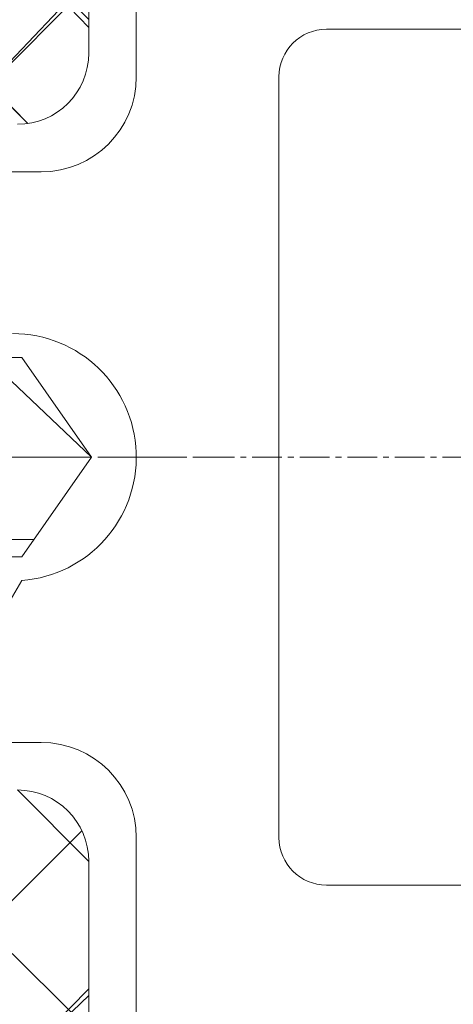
# Model space of a CAD drawing. Header units: inches. Extents: x -647532 to 3008597, y -136987 to 2557681.
# Tile 143 of 153: x 50104 to 50113, y 52551 to 52572. Entities that reach past the tile are written whole.
import ezdxf

# ---------------------------------------------------------------- set-up
doc = ezdxf.new("R2010")
doc.units = ezdxf.units.IN
doc.header["$MEASUREMENT"] = 0
doc.linetypes.add('BIAL-IT1I-KGD-001-IN-DWG-141 LEVEL 2 - OVERALL FIRE EXIT PLAN$0$CENTER', pattern=[2, 1.25, -0.25, 0.25, -0.25])
doc.layers.add('ARCH', color=8, linetype='Continuous')
doc.layers.add('YD-EXTERNAL 1', color=8, linetype='Continuous', lineweight=5)

# ---------------------------------------------------------------- blocks, each defined once
blk = doc.blocks.new('BIAL-IT1I-KGD-001-IN-DWG-141 LEVEL 2 - OVERALL FIRE EXIT PLAN$0$TYPE 2')
at = {"lineweight": -3, "ltscale": 1000}
h = blk.add_hatch(dxfattribs=at)
h.set_pattern_fill('ANSI37', color=256, scale=20, angle=-90.00000000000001, style=0)
h.set_pattern_definition([(315, (-27377983.44784665, 26829446.45019761), (1.767766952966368, 1.767766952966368), []), (44.99999999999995, (-27377983.44784665, 26829446.45019761), (-1.767766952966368, 1.767766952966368), [])])
edge = h.paths.add_edge_path()
edge.add_line((63.5001831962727, 124.5619116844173), (64.50018314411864, 124.5619116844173))
edge.add_ellipse((64.50018314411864, 125.0619116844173), major_axis=(0.3535533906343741, -0.3535533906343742), ratio=0.9999999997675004, start_angle=314.9999999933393, end_angle=494.9999999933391)
edge.add_line((64.50018314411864, 125.5619116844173), (67.00018314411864, 125.5619116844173))
edge.add_ellipse((67.00018314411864, 125.0619116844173), major_axis=(0.3535533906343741, -0.3535533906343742), ratio=0.9999999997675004, start_angle=134.9999999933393, end_angle=314.9999999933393)
edge.add_line((67.00018314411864, 124.5619116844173), (67.50018313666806, 124.5619116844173))
edge.add_ellipse((69.00018313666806, 124.5619116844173), major_axis=(1.060660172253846, 1.060660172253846), ratio=0.9999999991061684, start_angle=134.9999999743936, end_angle=225.0000000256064)
edge.add_line((69.00018313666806, 123.0619116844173), (71.00018313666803, 123.0619116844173))
edge.add_ellipse((71.00018313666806, 124.5619116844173), major_axis=(1.060660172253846, -1.060660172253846), ratio=0.999999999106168, start_angle=314.9999999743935, end_angle=405.0000000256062)
edge.add_line((72.50018313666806, 124.5619116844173), (73.00018314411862, 124.5619116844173))
edge.add_ellipse((73.00018314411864, 125.0619116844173), major_axis=(0.3535533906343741, -0.3535533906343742), ratio=0.9999999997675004, start_angle=314.9999999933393, end_angle=494.9999999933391)
edge.add_line((73.00018314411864, 125.5619116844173), (75.50018313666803, 125.5619116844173))
edge.add_ellipse((75.50018313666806, 125.0619116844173), major_axis=(0.3535533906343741, -0.3535533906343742), ratio=0.9999999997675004, start_angle=134.9999999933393, end_angle=314.9999999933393)
edge.add_line((75.50018313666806, 124.5619116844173), (76.50018313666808, 124.5619116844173))
edge.add_line((76.50018313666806, 124.5619116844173), (76.50018312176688, 120.5619116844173))
edge.add_line((76.5001831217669, 120.5619116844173), (74.98688907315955, 120.5619116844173))
edge.add_ellipse((74.98688907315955, 120.0619116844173), major_axis=(0.3535533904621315, -0.3535533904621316), ratio=1, start_angle=135, end_angle=255.0000000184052)
edge.add_line((74.55387637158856, 119.8119116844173), (75.85291448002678, 117.5619116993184))
edge.add_line((75.85291448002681, 117.5619116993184), (74.1431920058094, 117.5619116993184))
edge.add_line((74.1431920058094, 117.5619116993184), (73.02505196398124, 119.545249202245))
edge.add_ellipse((72.14896168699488, 119.0631021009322), major_axis=(0.7071067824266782, -0.7071067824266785), ratio=0.9999999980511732, start_angle=73.82572674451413, end_angle=209.2398824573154)
edge.add_line((71.18655439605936, 119.334712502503), (70.66745572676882, 117.5619116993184))
edge.add_line((70.66745572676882, 117.5619116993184), (69.3259736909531, 117.5619116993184))
edge.add_line((69.3259736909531, 117.5619116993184), (68.98239804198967, 118.6940810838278))
edge.add_ellipse((68.50018309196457, 118.5619117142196), major_axis=(0.3535533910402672, 0.3535533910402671), ratio=0.9999999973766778, start_angle=-29.67233578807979, end_angle=119.6723666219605)
edge.add_line((68.01796807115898, 118.6940808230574), (67.67439251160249, 117.5619116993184))
edge.add_line((67.67439251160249, 117.5619116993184), (66.32597370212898, 117.5619116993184))
edge.add_line((66.32597370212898, 117.5619116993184), (65.9823981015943, 118.6940809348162))
edge.add_ellipse((65.50018311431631, 118.561911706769), major_axis=(0.3535533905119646, 0.3535533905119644), ratio=0.999999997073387, start_angle=-29.67235256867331, end_angle=119.6723608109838)
edge.add_line((65.01796810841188, 118.6940808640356), (64.67439251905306, 117.5619116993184))
edge.add_line((64.67439251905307, 117.5619116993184), (63.5001831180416, 117.5619116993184))
edge.add_line((63.5001831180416, 117.5619116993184), (63.50018319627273, 124.5619116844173))
edge = h.paths.add_edge_path()
edge.add_line((63.5001831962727, 136.5619116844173), (65.0001831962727, 136.5619116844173))
edge.add_line((65.0001831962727, 136.5619116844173), (66.0001831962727, 135.5619116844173))
edge.add_line((66.0001831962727, 135.5619116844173), (68.5001831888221, 135.5619116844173))
edge.add_line((68.50018318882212, 135.5619116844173), (69.50018318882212, 134.5619116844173))
edge.add_line((69.50018318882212, 134.5619116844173), (69.50018318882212, 133.577283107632))
edge.add_ellipse((70.50018317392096, 131.5617186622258), major_axis=(1.590990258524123, -1.590990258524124), ratio=0.9999999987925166, start_angle=161.3877995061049, end_angle=405.0000000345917)
edge.add_line((72.75018317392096, 131.5617186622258), (72.75018317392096, 132.5617186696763))
edge.add_line((72.75018317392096, 132.5617186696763), (76.50018317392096, 132.5617186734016))
edge.add_line((76.50018317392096, 132.5617186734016), (76.50018317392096, 131.5617186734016))
edge.add_line((76.50018317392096, 131.5617186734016), (91.50018322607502, 131.5617186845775))
edge.add_ellipse((91.50018322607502, 130.0617186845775), major_axis=(1.060660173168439, -1.06066017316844), ratio=0.9999999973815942, start_angle=44.9999997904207, end_angle=134.9999999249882, ccw=False)
edge.add_line((93.00018322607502, 130.0617186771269), (93.0001832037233, 124.0617186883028))
edge.add_ellipse((94.00018320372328, 124.0617186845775), major_axis=(0.7071067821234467, 0.7071067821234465), ratio=0.9999999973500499, start_angle=134.9999999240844, end_angle=225.000000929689)
edge.add_line((94.00018321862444, 123.0617186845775), (94.00018323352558, 114.5617186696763))
edge.add_ellipse((94.0001832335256, 114.0617186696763), major_axis=(0.3535533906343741, -0.3535533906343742), ratio=0.9999999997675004, start_angle=134.9999999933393, end_angle=314.9999999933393)
edge.add_line((94.0001832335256, 113.5617186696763), (97.0001831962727, 113.5617186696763))
edge.add_ellipse((97.0001831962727, 115.5617186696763), major_axis=(1.414213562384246, -1.414213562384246), ratio=0.999999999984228, start_angle=314.9999999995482, end_angle=404.9999997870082)
edge.add_line((99.0001831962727, 115.5617186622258), (99.00018320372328, 117.5617187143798))
edge.add_line((99.00018320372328, 117.5617187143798), (97.00018320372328, 117.5617187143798))
edge.add_ellipse((97.00018320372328, 118.0617187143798), major_axis=(0.3535533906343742, 0.3535533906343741), ratio=0.9999999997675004, start_angle=45.000000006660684, end_angle=225.0000000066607, ccw=False)
edge.add_line((97.00018320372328, 118.5617187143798), (99.00018320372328, 118.5617187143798))
edge.add_line((99.00018320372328, 118.5617187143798), (99.00018320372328, 120.5617187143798))
edge.add_line((99.00018320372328, 120.5617187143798), (97.00018320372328, 120.5617187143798))
edge.add_ellipse((97.00018320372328, 121.0617187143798), major_axis=(0.3535533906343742, 0.3535533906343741), ratio=0.9999999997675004, start_angle=45.000000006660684, end_angle=225.0000000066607, ccw=False)
edge.add_line((97.00018320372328, 121.5617187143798), (99.00018320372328, 121.5617187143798))
edge.add_line((99.00018320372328, 121.5617187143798), (99.00018320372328, 122.5617187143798))
edge.add_ellipse((100.0001832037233, 122.5617187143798), major_axis=(0.7071067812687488, -0.7071067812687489), ratio=0.9999999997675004, start_angle=45.000000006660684, end_angle=225.0000000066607, ccw=False)
edge.add_line((101.0001832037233, 122.5617187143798), (101.0001832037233, 121.5617187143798))
edge.add_line((101.0001832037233, 121.5617187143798), (103.0001832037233, 121.5617187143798))
edge.add_ellipse((103.0001832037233, 121.0617187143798), major_axis=(0.3535533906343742, 0.3535533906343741), ratio=0.9999999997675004, start_angle=-134.9999999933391, end_angle=45.000000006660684, ccw=False)
edge.add_line((103.0001832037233, 120.5617187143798), (101.0001832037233, 120.5617187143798))
edge.add_line((101.0001832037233, 120.5617187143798), (101.0001832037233, 118.5617187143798))
edge.add_line((101.0001832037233, 118.5617187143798), (103.0001832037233, 118.5617187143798))
edge.add_ellipse((103.0001832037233, 118.0617187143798), major_axis=(0.3535533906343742, 0.3535533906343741), ratio=0.9999999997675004, start_angle=-134.9999999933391, end_angle=45.000000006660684, ccw=False)
edge.add_line((103.0001832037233, 117.5617187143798), (101.0001832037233, 117.5617187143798))
edge.add_line((101.0001832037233, 117.5617187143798), (101.0001832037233, 115.5617186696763))
edge.add_ellipse((103.0001832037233, 115.5617186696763), major_axis=(1.414213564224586, -1.414213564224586), ratio=0.9999999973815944, start_angle=225.0000000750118, end_angle=314.9999999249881)
edge.add_line((103.0001832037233, 113.5617186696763), (106.0001832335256, 113.5617186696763))
edge.add_ellipse((106.0001838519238, 114.0617186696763), major_axis=(0.3535533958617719, -0.353553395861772), ratio=0.999999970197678, start_angle=314.9999282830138, end_angle=495.0000734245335)
edge.add_line((106.0001832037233, 114.5617186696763), (106.0001831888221, 123.0617186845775))
edge.add_ellipse((106.0001832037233, 124.0617186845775), major_axis=(0.7071067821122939, 0.7071067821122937), ratio=0.9999999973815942, start_angle=224.9999992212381, end_angle=314.9999994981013)
edge.add_line((107.0001832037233, 124.0617186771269), (107.0001832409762, 130.0617186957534))
edge.add_ellipse((108.5001832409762, 130.0617186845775), major_axis=(1.060660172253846, -1.060660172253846), ratio=0.9999999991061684, start_angle=134.9999999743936, end_angle=224.9999995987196, ccw=False)
edge.add_line((108.5001832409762, 131.5617186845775), (123.5001832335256, 131.5617186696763))
edge.add_line((123.5001832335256, 131.5617186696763), (123.5001832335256, 132.5617186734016))
edge.add_line((123.5001832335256, 132.5617186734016), (127.2501832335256, 132.5617186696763))
edge.add_line((127.2501832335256, 132.5617186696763), (127.2501832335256, 131.5617186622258))
edge.add_ellipse((129.5001832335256, 131.5617186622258), major_axis=(1.590990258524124, 1.590990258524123), ratio=0.9999999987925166, start_angle=134.9999999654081, end_angle=378.612200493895)
edge.add_line((130.5001832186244, 133.577283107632), (130.5001832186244, 134.5619116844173))
edge.add_line((130.5001832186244, 134.5619116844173), (131.5001832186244, 135.5619116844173))
edge.add_line((131.5001832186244, 135.5619116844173), (134.0001832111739, 135.5619116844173))
edge.add_line((134.0001832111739, 135.5619116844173), (135.0001832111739, 136.5619116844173))
edge.add_line((135.0001832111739, 136.5619116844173), (136.5001832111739, 136.5619116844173))
edge.add_line((136.5001832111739, 136.5619116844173), (136.5001832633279, 125.5619116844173))
edge.add_line((136.5001832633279, 125.5619116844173), (135.5001832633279, 125.5619116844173))
edge.add_line((135.5001832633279, 125.5619116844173), (132.5001832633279, 125.5619116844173))
edge.add_ellipse((131.0001832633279, 125.5619116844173), major_axis=(1.060660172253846, 1.060660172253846), ratio=0.9999999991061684, start_angle=-45.00000002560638, end_angle=45.00000002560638)
edge.add_line((131.0001832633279, 127.0619116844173), (129.0001832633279, 127.0619116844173))
edge.add_ellipse((129.0001832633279, 125.5619116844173), major_axis=(1.060660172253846, -1.060660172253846), ratio=0.999999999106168, start_angle=134.9999999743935, end_angle=225.0000000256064)
edge.add_line((127.5001832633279, 125.5619116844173), (123.5001832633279, 125.5619116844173))
edge.add_line((123.5001832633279, 125.5619116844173), (123.5001832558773, 127.5618151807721))
edge.add_ellipse((121.5002797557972, 127.5618151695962), major_axis=(1.41414532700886, -1.414145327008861), ratio=0.999999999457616, start_angle=45.00000033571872, end_angle=134.999999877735)
edge.add_line((121.5002797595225, 129.5617186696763), (109.7072899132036, 129.5617186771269))
edge.add_line((109.7072899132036, 129.5617186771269), (109.3541500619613, 129.9148585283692))
edge.add_ellipse((108.9996314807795, 129.562272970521), major_axis=(0.002760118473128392, 0.4999925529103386), ratio=0.999999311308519, start_angle=-44.84036206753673, end_angle=134.7895539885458)
edge.add_line((108.6428428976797, 129.2119846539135), (108.6428266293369, 129.2119683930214))
edge.add_line((108.6428266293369, 129.2119683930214), (109.0001831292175, 128.8546118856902))
edge.add_line((109.0001831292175, 128.8546118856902), (109.0001832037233, 112.0919117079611))
edge.add_line((109.0001832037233, 112.0919117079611), (107.5001832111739, 110.5919117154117))
edge.add_line((107.5001832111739, 110.5919117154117), (103.0001832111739, 110.5919117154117))
edge.add_line((103.0001832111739, 110.5919117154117), (102.0001831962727, 111.5919117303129))
edge.add_line((102.0001831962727, 111.5919117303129), (98.00018322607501, 111.5919117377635))
edge.add_line((98.00018322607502, 111.5919117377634), (97.00018319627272, 110.5919117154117))
edge.add_line((97.0001831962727, 110.5919117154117), (92.5001831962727, 110.5919117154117))
edge.add_line((92.5001831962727, 110.5919117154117), (91.0001831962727, 112.0919117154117))
edge.add_line((91.0001831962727, 112.0919117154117), (91.0001832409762, 128.8546117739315))
edge.add_line((91.00018324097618, 128.8546117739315), (91.35753985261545, 129.2119683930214))
edge.add_line((91.35753985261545, 129.2119683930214), (91.3575235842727, 129.2119846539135))
edge.add_ellipse((91.00073500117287, 129.562272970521), major_axis=(0.002760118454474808, -0.4999925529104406), ratio=0.9999993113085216, start_angle=45.21044601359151, end_angle=224.8403620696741)
edge.add_line((90.6462164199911, 129.9148585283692), (90.29307656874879, 129.5617186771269))
edge.add_line((90.2930765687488, 129.5617186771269), (78.50008672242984, 129.5617186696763))
edge.add_ellipse((78.50008672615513, 127.5618151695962), major_axis=(1.414145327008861, 1.41414532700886), ratio=0.999999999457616, start_angle=45.00000012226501, end_angle=134.999999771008)
edge.add_line((76.50018322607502, 127.5618151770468), (76.50018321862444, 125.5619116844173))
edge.add_line((76.50018321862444, 125.5619116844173), (75.50018313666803, 125.5619116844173))
edge.add_line((75.50018313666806, 125.5619116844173), (72.50018314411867, 125.5619116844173))
edge.add_ellipse((71.00018314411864, 125.5619116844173), major_axis=(1.060660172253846, 1.060660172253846), ratio=0.9999999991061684, start_angle=-45.00000002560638, end_angle=45.00000002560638)
edge.add_line((71.00018314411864, 127.0619116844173), (69.00018314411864, 127.0619116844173))
edge.add_ellipse((69.00018314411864, 125.5619116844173), major_axis=(1.060660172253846, -1.060660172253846), ratio=0.999999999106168, start_angle=134.9999999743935, end_angle=225.0000000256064)
edge.add_line((67.50018314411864, 125.5619116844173), (67.00018314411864, 125.5619116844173))
edge.add_line((67.00018314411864, 125.5619116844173), (64.50018320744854, 125.5619116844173))
edge.add_line((64.50018320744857, 125.5619116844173), (63.50018314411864, 125.5619116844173))
edge.add_line((63.50018314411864, 125.5619116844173), (63.50018319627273, 136.5619116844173))
edge = h.paths.add_edge_path()
edge.add_line((123.5001832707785, 124.5619116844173), (124.5001832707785, 124.5619116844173))
edge.add_ellipse((124.5001832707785, 125.0619116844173), major_axis=(0.3535533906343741, -0.3535533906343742), ratio=0.9999999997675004, start_angle=314.9999999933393, end_angle=494.9999999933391)
edge.add_line((124.5001832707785, 125.5619116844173), (127.0001832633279, 125.5619116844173))
edge.add_ellipse((127.0001832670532, 125.061911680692), major_axis=(0.3535533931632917, -0.3535533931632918), ratio=0.9999999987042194, start_angle=135.0000003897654, end_angle=224.9906755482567)
edge.add_ellipse((127.0001832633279, 125.0619116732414), major_axis=(0.3535533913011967, 0.3535533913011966), ratio=0.9999999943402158, start_angle=134.9906744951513, end_angle=225.0000001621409)
edge.add_line((127.0001832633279, 124.5619116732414), (127.5001832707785, 124.5619116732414))
edge.add_ellipse((129.0001832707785, 124.5619116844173), major_axis=(1.060660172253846, 1.060660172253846), ratio=0.9999999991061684, start_angle=135.0000004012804, end_angle=225.0000000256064)
edge.add_line((129.0001832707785, 123.0619116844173), (131.0001832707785, 123.0619116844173))
edge.add_ellipse((131.0001832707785, 124.5619116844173), major_axis=(1.060660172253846, -1.060660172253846), ratio=0.999999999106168, start_angle=314.9999999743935, end_angle=405.0000000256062)
edge.add_line((132.5001832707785, 124.5619116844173), (133.0001832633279, 124.5619116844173))
edge.add_ellipse((133.0001832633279, 125.0619116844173), major_axis=(0.3535533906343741, -0.3535533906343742), ratio=0.9999999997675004, start_angle=314.9999999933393, end_angle=494.9999999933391)
edge.add_line((133.0001832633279, 125.5619116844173), (135.5001832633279, 125.5619116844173))
edge.add_ellipse((135.5001832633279, 125.0619116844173), major_axis=(0.3535533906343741, -0.3535533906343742), ratio=0.9999999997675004, start_angle=134.9999999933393, end_angle=314.9999999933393)
edge.add_line((135.5001832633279, 124.5619116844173), (136.5001832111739, 124.5619116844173))
edge.add_line((136.5001832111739, 124.5619116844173), (136.500183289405, 117.5619116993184))
edge.add_line((136.500183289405, 117.5619116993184), (135.3259738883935, 117.5619116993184))
edge.add_line((135.3259738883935, 117.5619116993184), (134.9823982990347, 118.6940808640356))
edge.add_ellipse((134.5001832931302, 118.561911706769), major_axis=(0.3535533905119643, -0.3535533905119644), ratio=0.999999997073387, start_angle=60.32763918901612, end_angle=209.6723525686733)
edge.add_line((134.0179683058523, 118.6940809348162), (133.6743927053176, 117.5619116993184))
edge.add_line((133.6743927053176, 117.5619116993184), (132.3259738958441, 117.5619116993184))
edge.add_line((132.3259738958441, 117.5619116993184), (131.9823983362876, 118.6940808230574))
edge.add_ellipse((131.500183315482, 118.5619117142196), major_axis=(0.3535533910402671, -0.3535533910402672), ratio=0.9999999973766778, start_angle=60.32763337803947, end_angle=209.6723357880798)
edge.add_line((131.0179683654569, 118.6940810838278), (130.6743927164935, 117.5619116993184))
edge.add_line((130.6743927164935, 117.5619116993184), (129.3329106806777, 117.5619116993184))
edge.add_line((129.3329106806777, 117.5619116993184), (128.8138120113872, 119.334712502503))
edge.add_ellipse((127.8514047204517, 119.0631021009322), major_axis=(0.7071067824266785, 0.7071067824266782), ratio=0.9999999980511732, start_angle=-29.23988245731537, end_angle=106.1742732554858)
edge.add_line((126.9753144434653, 119.545249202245), (125.8571744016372, 117.5619116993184))
edge.add_line((125.8571744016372, 117.5619116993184), (124.1474519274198, 117.5619116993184))
edge.add_line((124.1474519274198, 117.5619116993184), (125.446490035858, 119.8119116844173))
edge.add_ellipse((125.013477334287, 120.0619116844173), major_axis=(0.3535533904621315, -0.3535533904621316), ratio=1, start_angle=14.99999998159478, end_angle=135)
edge.add_line((125.013477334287, 120.5619116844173), (123.5001832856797, 120.5619116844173))
edge.add_line((123.5001832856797, 120.5619116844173), (123.5001832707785, 124.5619116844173))
h = blk.add_hatch(dxfattribs=at)
h.set_pattern_fill('ANSI37', color=256, scale=20, angle=-90.00000000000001, style=0)
h.set_pattern_definition([(315, (-27377983.44784666, 26829446.45019761), (1.767766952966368, 1.767766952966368), []), (44.99999999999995, (-27377983.44784666, 26829446.45019761), (-1.767766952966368, 1.767766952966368), [])])
edge = h.paths.add_edge_path()
edge.add_line((63.50018319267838, 124.5619116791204), (64.50018314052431, 124.5619116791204))
edge.add_ellipse((64.50018314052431, 125.0619116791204), major_axis=(0.3535533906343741, -0.3535533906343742), ratio=0.9999999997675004, start_angle=314.9999999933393, end_angle=494.9999999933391)
edge.add_line((64.50018314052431, 125.5619116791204), (67.00018314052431, 125.5619116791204))
edge.add_ellipse((67.00018314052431, 125.0619116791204), major_axis=(0.3535533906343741, -0.3535533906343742), ratio=0.9999999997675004, start_angle=134.9999999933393, end_angle=314.9999999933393)
edge.add_line((67.00018314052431, 124.5619116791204), (67.50018313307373, 124.5619116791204))
edge.add_ellipse((69.00018313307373, 124.5619116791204), major_axis=(1.060660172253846, 1.060660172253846), ratio=0.9999999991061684, start_angle=134.9999999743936, end_angle=225.0000000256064)
edge.add_line((69.00018313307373, 123.0619116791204), (71.0001831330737, 123.0619116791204))
edge.add_ellipse((71.00018313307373, 124.5619116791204), major_axis=(1.060660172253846, -1.060660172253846), ratio=0.999999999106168, start_angle=314.9999999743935, end_angle=405.0000000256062)
edge.add_line((72.50018313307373, 124.5619116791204), (73.0001831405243, 124.5619116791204))
edge.add_ellipse((73.00018314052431, 125.0619116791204), major_axis=(0.3535533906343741, -0.3535533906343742), ratio=0.9999999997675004, start_angle=314.9999999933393, end_angle=494.9999999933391)
edge.add_line((73.00018314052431, 125.5619116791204), (75.5001831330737, 125.5619116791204))
edge.add_ellipse((75.50018313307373, 125.0619116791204), major_axis=(0.3535533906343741, -0.3535533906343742), ratio=0.9999999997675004, start_angle=134.9999999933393, end_angle=314.9999999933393)
edge.add_line((75.50018313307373, 124.5619116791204), (76.50018313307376, 124.5619116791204))
edge.add_line((76.50018313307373, 124.5619116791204), (76.50018311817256, 120.5619116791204))
edge.add_line((76.50018311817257, 120.5619116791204), (74.98688906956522, 120.5619116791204))
edge.add_ellipse((74.98688906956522, 120.0619116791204), major_axis=(0.3535533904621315, -0.3535533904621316), ratio=1, start_angle=135, end_angle=255.0000000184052)
edge.add_line((74.55387636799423, 119.8119116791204), (75.85291447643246, 117.5619116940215))
edge.add_line((75.85291447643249, 117.5619116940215), (74.14319200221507, 117.5619116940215))
edge.add_line((74.14319200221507, 117.5619116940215), (73.02505196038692, 119.5452491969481))
edge.add_ellipse((72.14896168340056, 119.0631020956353), major_axis=(0.7071067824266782, -0.7071067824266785), ratio=0.9999999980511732, start_angle=73.82572674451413, end_angle=209.2398824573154)
edge.add_line((71.18655439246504, 119.3347124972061), (70.6674557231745, 117.5619116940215))
edge.add_line((70.6674557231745, 117.5619116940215), (69.32597368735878, 117.5619116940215))
edge.add_line((69.32597368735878, 117.5619116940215), (68.98239803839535, 118.6940810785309))
edge.add_ellipse((68.50018308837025, 118.5619117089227), major_axis=(0.3535533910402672, 0.3535533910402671), ratio=0.9999999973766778, start_angle=-29.67233578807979, end_angle=119.6723666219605)
edge.add_line((68.01796806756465, 118.6940808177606), (67.67439250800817, 117.5619116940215))
edge.add_line((67.67439250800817, 117.5619116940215), (66.32597369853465, 117.5619116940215))
edge.add_line((66.32597369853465, 117.5619116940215), (65.98239809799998, 118.6940809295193))
edge.add_ellipse((65.50018311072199, 118.5619117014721), major_axis=(0.3535533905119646, 0.3535533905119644), ratio=0.999999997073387, start_angle=-29.67235256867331, end_angle=119.6723608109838)
edge.add_line((65.01796810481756, 118.6940808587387), (64.67439251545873, 117.5619116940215))
edge.add_line((64.67439251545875, 117.5619116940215), (63.50018311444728, 117.5619116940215))
edge.add_line((63.50018311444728, 117.5619116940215), (63.50018319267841, 124.5619116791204))
edge = h.paths.add_edge_path()
edge.add_line((63.50018319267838, 136.5619116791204), (65.00018319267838, 136.5619116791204))
edge.add_line((65.00018319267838, 136.5619116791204), (66.00018319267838, 135.5619116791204))
edge.add_line((66.00018319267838, 135.5619116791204), (68.50018318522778, 135.5619116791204))
edge.add_line((68.5001831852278, 135.5619116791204), (69.5001831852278, 134.5619116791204))
edge.add_line((69.5001831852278, 134.5619116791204), (69.5001831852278, 133.5772831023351))
edge.add_ellipse((70.50018317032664, 131.5617186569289), major_axis=(1.590990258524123, -1.590990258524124), ratio=0.9999999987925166, start_angle=161.3877995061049, end_angle=405.0000000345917)
edge.add_line((72.75018317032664, 131.5617186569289), (72.75018317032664, 132.5617186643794))
edge.add_line((72.75018317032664, 132.5617186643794), (76.50018317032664, 132.5617186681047))
edge.add_line((76.50018317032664, 132.5617186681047), (76.50018317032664, 131.5617186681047))
edge.add_line((76.50018317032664, 131.5617186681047), (91.5001832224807, 131.5617186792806))
edge.add_ellipse((91.5001832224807, 130.0617186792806), major_axis=(1.060660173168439, -1.06066017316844), ratio=0.9999999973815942, start_angle=44.9999997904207, end_angle=134.9999999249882, ccw=False)
edge.add_line((93.0001832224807, 130.06171867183), (93.00018320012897, 124.0617186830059))
edge.add_ellipse((94.00018320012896, 124.0617186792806), major_axis=(0.7071067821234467, 0.7071067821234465), ratio=0.9999999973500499, start_angle=134.9999999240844, end_angle=225.000000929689)
edge.add_line((94.00018321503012, 123.0617186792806), (94.00018322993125, 114.5617186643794))
edge.add_ellipse((94.00018322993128, 114.0617186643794), major_axis=(0.3535533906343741, -0.3535533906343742), ratio=0.9999999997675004, start_angle=134.9999999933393, end_angle=314.9999999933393)
edge.add_line((94.00018322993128, 113.5617186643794), (97.00018319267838, 113.5617186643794))
edge.add_ellipse((97.00018319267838, 115.5617186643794), major_axis=(1.414213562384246, -1.414213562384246), ratio=0.999999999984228, start_angle=314.9999999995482, end_angle=404.9999997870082)
edge.add_line((99.00018319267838, 115.5617186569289), (99.00018320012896, 117.5617187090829))
edge.add_line((99.00018320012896, 117.5617187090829), (97.00018320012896, 117.5617187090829))
edge.add_ellipse((97.00018320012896, 118.0617187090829), major_axis=(0.3535533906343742, 0.3535533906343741), ratio=0.9999999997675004, start_angle=45.000000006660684, end_angle=225.0000000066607, ccw=False)
edge.add_line((97.00018320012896, 118.5617187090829), (99.00018320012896, 118.5617187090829))
edge.add_line((99.00018320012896, 118.5617187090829), (99.00018320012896, 120.5617187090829))
edge.add_line((99.00018320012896, 120.5617187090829), (97.00018320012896, 120.5617187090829))
edge.add_ellipse((97.00018320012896, 121.0617187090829), major_axis=(0.3535533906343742, 0.3535533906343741), ratio=0.9999999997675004, start_angle=45.000000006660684, end_angle=225.0000000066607, ccw=False)
edge.add_line((97.00018320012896, 121.5617187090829), (99.00018320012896, 121.5617187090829))
edge.add_line((99.00018320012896, 121.5617187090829), (99.00018320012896, 122.5617187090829))
edge.add_ellipse((100.000183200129, 122.5617187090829), major_axis=(0.7071067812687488, -0.7071067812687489), ratio=0.9999999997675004, start_angle=45.000000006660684, end_angle=225.0000000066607, ccw=False)
edge.add_line((101.000183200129, 122.5617187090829), (101.000183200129, 121.5617187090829))
edge.add_line((101.000183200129, 121.5617187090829), (103.000183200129, 121.5617187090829))
edge.add_ellipse((103.000183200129, 121.0617187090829), major_axis=(0.3535533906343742, 0.3535533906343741), ratio=0.9999999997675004, start_angle=-134.9999999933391, end_angle=45.000000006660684, ccw=False)
edge.add_line((103.000183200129, 120.5617187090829), (101.000183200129, 120.5617187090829))
edge.add_line((101.000183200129, 120.5617187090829), (101.000183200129, 118.5617187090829))
edge.add_line((101.000183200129, 118.5617187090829), (103.000183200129, 118.5617187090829))
edge.add_ellipse((103.000183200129, 118.0617187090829), major_axis=(0.3535533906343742, 0.3535533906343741), ratio=0.9999999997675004, start_angle=-134.9999999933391, end_angle=45.000000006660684, ccw=False)
edge.add_line((103.000183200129, 117.5617187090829), (101.000183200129, 117.5617187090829))
edge.add_line((101.000183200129, 117.5617187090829), (101.000183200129, 115.5617186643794))
edge.add_ellipse((103.000183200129, 115.5617186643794), major_axis=(1.414213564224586, -1.414213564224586), ratio=0.9999999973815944, start_angle=225.0000000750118, end_angle=314.9999999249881)
edge.add_line((103.000183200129, 113.5617186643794), (106.0001832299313, 113.5617186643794))
edge.add_ellipse((106.0001838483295, 114.0617186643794), major_axis=(0.3535533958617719, -0.353553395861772), ratio=0.999999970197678, start_angle=314.9999282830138, end_angle=495.0000734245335)
edge.add_line((106.000183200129, 114.5617186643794), (106.0001831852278, 123.0617186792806))
edge.add_ellipse((106.000183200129, 124.0617186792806), major_axis=(0.7071067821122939, 0.7071067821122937), ratio=0.9999999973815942, start_angle=224.9999992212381, end_angle=314.9999994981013)
edge.add_line((107.000183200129, 124.06171867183), (107.0001832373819, 130.0617186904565))
edge.add_ellipse((108.5001832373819, 130.0617186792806), major_axis=(1.060660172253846, -1.060660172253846), ratio=0.9999999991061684, start_angle=134.9999999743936, end_angle=224.9999995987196, ccw=False)
edge.add_line((108.5001832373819, 131.5617186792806), (123.5001832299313, 131.5617186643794))
edge.add_line((123.5001832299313, 131.5617186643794), (123.5001832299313, 132.5617186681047))
edge.add_line((123.5001832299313, 132.5617186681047), (127.2501832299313, 132.5617186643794))
edge.add_line((127.2501832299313, 132.5617186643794), (127.2501832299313, 131.5617186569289))
edge.add_ellipse((129.5001832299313, 131.5617186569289), major_axis=(1.590990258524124, 1.590990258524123), ratio=0.9999999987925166, start_angle=134.9999999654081, end_angle=378.612200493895)
edge.add_line((130.5001832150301, 133.5772831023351), (130.5001832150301, 134.5619116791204))
edge.add_line((130.5001832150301, 134.5619116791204), (131.5001832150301, 135.5619116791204))
edge.add_line((131.5001832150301, 135.5619116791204), (134.0001832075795, 135.5619116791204))
edge.add_line((134.0001832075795, 135.5619116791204), (135.0001832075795, 136.5619116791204))
edge.add_line((135.0001832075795, 136.5619116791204), (136.5001832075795, 136.5619116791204))
edge.add_line((136.5001832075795, 136.5619116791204), (136.5001832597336, 125.5619116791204))
edge.add_line((136.5001832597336, 125.5619116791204), (135.5001832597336, 125.5619116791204))
edge.add_line((135.5001832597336, 125.5619116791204), (132.5001832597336, 125.5619116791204))
edge.add_ellipse((131.0001832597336, 125.5619116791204), major_axis=(1.060660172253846, 1.060660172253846), ratio=0.9999999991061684, start_angle=-45.00000002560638, end_angle=45.00000002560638)
edge.add_line((131.0001832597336, 127.0619116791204), (129.0001832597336, 127.0619116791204))
edge.add_ellipse((129.0001832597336, 125.5619116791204), major_axis=(1.060660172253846, -1.060660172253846), ratio=0.999999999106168, start_angle=134.9999999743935, end_angle=225.0000000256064)
edge.add_line((127.5001832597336, 125.5619116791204), (123.5001832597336, 125.5619116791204))
edge.add_line((123.5001832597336, 125.5619116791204), (123.500183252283, 127.5618151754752))
edge.add_ellipse((121.5002797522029, 127.5618151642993), major_axis=(1.41414532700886, -1.414145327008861), ratio=0.999999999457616, start_angle=45.00000033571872, end_angle=134.999999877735)
edge.add_line((121.5002797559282, 129.5617186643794), (109.7072899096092, 129.56171867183))
edge.add_line((109.7072899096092, 129.56171867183), (109.3541500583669, 129.9148585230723))
edge.add_ellipse((108.9996314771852, 129.5622729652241), major_axis=(0.002760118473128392, 0.4999925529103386), ratio=0.999999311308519, start_angle=-44.84036206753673, end_angle=134.7895539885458)
edge.add_line((108.6428428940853, 129.2119846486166), (108.6428266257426, 129.2119683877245))
edge.add_line((108.6428266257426, 129.2119683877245), (109.0001831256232, 128.8546118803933))
edge.add_line((109.0001831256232, 128.8546118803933), (109.000183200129, 112.0919117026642))
edge.add_line((109.000183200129, 112.0919117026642), (107.5001832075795, 110.5919117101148))
edge.add_line((107.5001832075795, 110.5919117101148), (103.0001832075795, 110.5919117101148))
edge.add_line((103.0001832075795, 110.5919117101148), (102.0001831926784, 111.591911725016))
edge.add_line((102.0001831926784, 111.591911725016), (98.00018322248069, 111.5919117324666))
edge.add_line((98.0001832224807, 111.5919117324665), (97.00018319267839, 110.5919117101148))
edge.add_line((97.00018319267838, 110.5919117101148), (92.50018319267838, 110.5919117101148))
edge.add_line((92.50018319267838, 110.5919117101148), (91.00018319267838, 112.0919117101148))
edge.add_line((91.00018319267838, 112.0919117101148), (91.00018323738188, 128.8546117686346))
edge.add_line((91.00018323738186, 128.8546117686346), (91.35753984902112, 129.2119683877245))
edge.add_line((91.35753984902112, 129.2119683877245), (91.35752358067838, 129.2119846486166))
edge.add_ellipse((91.00073499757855, 129.5622729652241), major_axis=(0.002760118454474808, -0.4999925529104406), ratio=0.9999993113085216, start_angle=45.21044601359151, end_angle=224.8403620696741)
edge.add_line((90.64621641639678, 129.9148585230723), (90.29307656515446, 129.56171867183))
edge.add_line((90.29307656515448, 129.56171867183), (78.50008671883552, 129.5617186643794))
edge.add_ellipse((78.50008672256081, 127.5618151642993), major_axis=(1.414145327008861, 1.41414532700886), ratio=0.999999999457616, start_angle=45.00000012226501, end_angle=134.999999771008)
edge.add_line((76.5001832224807, 127.5618151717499), (76.50018321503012, 125.5619116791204))
edge.add_line((76.50018321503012, 125.5619116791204), (75.5001831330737, 125.5619116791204))
edge.add_line((75.50018313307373, 125.5619116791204), (72.50018314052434, 125.5619116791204))
edge.add_ellipse((71.00018314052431, 125.5619116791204), major_axis=(1.060660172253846, 1.060660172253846), ratio=0.9999999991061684, start_angle=-45.00000002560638, end_angle=45.00000002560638)
edge.add_line((71.00018314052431, 127.0619116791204), (69.00018314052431, 127.0619116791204))
edge.add_ellipse((69.00018314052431, 125.5619116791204), major_axis=(1.060660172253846, -1.060660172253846), ratio=0.999999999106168, start_angle=134.9999999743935, end_angle=225.0000000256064)
edge.add_line((67.50018314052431, 125.5619116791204), (67.00018314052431, 125.5619116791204))
edge.add_line((67.00018314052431, 125.5619116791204), (64.50018320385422, 125.5619116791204))
edge.add_line((64.50018320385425, 125.5619116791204), (63.50018314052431, 125.5619116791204))
edge.add_line((63.50018314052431, 125.5619116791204), (63.50018319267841, 136.5619116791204))
edge = h.paths.add_edge_path()
edge.add_line((123.5001832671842, 124.5619116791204), (124.5001832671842, 124.5619116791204))
edge.add_ellipse((124.5001832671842, 125.0619116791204), major_axis=(0.3535533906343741, -0.3535533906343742), ratio=0.9999999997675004, start_angle=314.9999999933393, end_angle=494.9999999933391)
edge.add_line((124.5001832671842, 125.5619116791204), (127.0001832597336, 125.5619116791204))
edge.add_ellipse((127.0001832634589, 125.0619116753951), major_axis=(0.3535533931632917, -0.3535533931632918), ratio=0.9999999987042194, start_angle=135.0000003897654, end_angle=224.9906755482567)
edge.add_ellipse((127.0001832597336, 125.0619116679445), major_axis=(0.3535533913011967, 0.3535533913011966), ratio=0.9999999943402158, start_angle=134.9906744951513, end_angle=225.0000001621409)
edge.add_line((127.0001832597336, 124.5619116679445), (127.5001832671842, 124.5619116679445))
edge.add_ellipse((129.0001832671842, 124.5619116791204), major_axis=(1.060660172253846, 1.060660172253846), ratio=0.9999999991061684, start_angle=135.0000004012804, end_angle=225.0000000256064)
edge.add_line((129.0001832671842, 123.0619116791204), (131.0001832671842, 123.0619116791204))
edge.add_ellipse((131.0001832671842, 124.5619116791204), major_axis=(1.060660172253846, -1.060660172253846), ratio=0.999999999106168, start_angle=314.9999999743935, end_angle=405.0000000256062)
edge.add_line((132.5001832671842, 124.5619116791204), (133.0001832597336, 124.5619116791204))
edge.add_ellipse((133.0001832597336, 125.0619116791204), major_axis=(0.3535533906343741, -0.3535533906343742), ratio=0.9999999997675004, start_angle=314.9999999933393, end_angle=494.9999999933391)
edge.add_line((133.0001832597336, 125.5619116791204), (135.5001832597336, 125.5619116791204))
edge.add_ellipse((135.5001832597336, 125.0619116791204), major_axis=(0.3535533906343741, -0.3535533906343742), ratio=0.9999999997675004, start_angle=134.9999999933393, end_angle=314.9999999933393)
edge.add_line((135.5001832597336, 124.5619116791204), (136.5001832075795, 124.5619116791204))
edge.add_line((136.5001832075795, 124.5619116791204), (136.5001832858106, 117.5619116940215))
edge.add_line((136.5001832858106, 117.5619116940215), (135.3259738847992, 117.5619116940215))
edge.add_line((135.3259738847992, 117.5619116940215), (134.9823982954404, 118.6940808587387))
edge.add_ellipse((134.5001832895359, 118.5619117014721), major_axis=(0.3535533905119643, -0.3535533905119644), ratio=0.999999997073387, start_angle=60.32763918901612, end_angle=209.6723525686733)
edge.add_line((134.0179683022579, 118.6940809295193), (133.6743927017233, 117.5619116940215))
edge.add_line((133.6743927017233, 117.5619116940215), (132.3259738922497, 117.5619116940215))
edge.add_line((132.3259738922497, 117.5619116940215), (131.9823983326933, 118.6940808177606))
edge.add_ellipse((131.5001833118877, 118.5619117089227), major_axis=(0.3535533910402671, -0.3535533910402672), ratio=0.9999999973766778, start_angle=60.32763337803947, end_angle=209.6723357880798)
edge.add_line((131.0179683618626, 118.6940810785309), (130.6743927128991, 117.5619116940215))
edge.add_line((130.6743927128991, 117.5619116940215), (129.3329106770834, 117.5619116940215))
edge.add_line((129.3329106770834, 117.5619116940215), (128.8138120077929, 119.3347124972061))
edge.add_ellipse((127.8514047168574, 119.0631020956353), major_axis=(0.7071067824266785, 0.7071067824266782), ratio=0.9999999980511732, start_angle=-29.23988245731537, end_angle=106.1742732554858)
edge.add_line((126.975314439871, 119.5452491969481), (125.8571743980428, 117.5619116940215))
edge.add_line((125.8571743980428, 117.5619116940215), (124.1474519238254, 117.5619116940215))
edge.add_line((124.1474519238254, 117.5619116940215), (125.4464900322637, 119.8119116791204))
edge.add_ellipse((125.0134773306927, 120.0619116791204), major_axis=(0.3535533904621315, -0.3535533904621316), ratio=1, start_angle=14.99999998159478, end_angle=135)
edge.add_line((125.0134773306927, 120.5619116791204), (123.5001832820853, 120.5619116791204))
edge.add_line((123.5001832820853, 120.5619116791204), (123.5001832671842, 124.5619116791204))
at = {"linetype": 'BIAL-IT1I-KGD-001-IN-DWG-141 LEVEL 2 - OVERALL FIRE EXIT PLAN$0$CENTER', "ltscale": 0.5}
blk.add_line((100.0001832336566, 9.791008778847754e-06), (100.0001832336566, 249.34303274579), dxfattribs=at)
at = {"linetype": 'BIAL-IT1I-KGD-001-IN-DWG-141 LEVEL 2 - OVERALL FIRE EXIT PLAN$0$CENTER'}
blk.add_line((100.0001832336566, 101.7850896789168), (100.0001832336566, 134.4178950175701), dxfattribs=at)
blk.add_line((100.0001832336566, 101.7850896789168), (100.0001832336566, 134.4178950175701), dxfattribs=at)
at = {"linetype": 'Continuous'}
for p, q in [((91.50018316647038, 131.5617186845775), (76.50018317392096, 131.5617186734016)), ((91.50018316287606, 131.5617186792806), (76.50018317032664, 131.5617186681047))]:
    blk.add_line(p, q, dxfattribs=at)
for p, q in [((100.0001832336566, 131.6206023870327), (97.90468323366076, 130.157836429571)), ((100.0001832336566, 131.6206023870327), (97.90468323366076, 130.157836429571)), ((100.0001832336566, 131.6206023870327), (98.26676656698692, 129.7997066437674)), ((100.0001832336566, 131.6206023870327), (98.26676656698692, 129.7997066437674)), ((100.0001832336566, 131.6206023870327), (102.0956832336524, 130.157836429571)), ((100.0001832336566, 131.6206023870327), (102.0956832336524, 130.157836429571)), ((101.7335999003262, 127.5877925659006), (101.7335999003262, 130.4053246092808)), ((101.7335999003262, 127.5877925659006), (101.7335999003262, 130.4053246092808)), ((97.90468323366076, 107.6335783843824), (97.90468323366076, 130.157836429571)), ((97.90468323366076, 107.6335783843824), (97.90468323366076, 130.157836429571)), ((102.0956832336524, 107.6335783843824), (102.0956832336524, 130.157836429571)), ((102.0956832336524, 107.6335783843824), (102.0956832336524, 130.157836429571))]:
    blk.add_line(p, q)
at = {"linetype": 'ByBlock'}
for points in [[(94.0001832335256, 113.5617186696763), (94.00018322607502, 130.5617186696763, 0.4142135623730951), (92.00018322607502, 132.5617186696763), (72.80018323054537, 132.5617186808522, 0.4142135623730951)], [(127.2001832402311, 132.5617186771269), (108.0001832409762, 132.5617186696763, 0.4142135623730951), (106.0001832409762, 130.5617186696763), (106.0001832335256, 113.5617186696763)], [(103.1001832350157, 129.8617186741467), (102.593024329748, 130.154527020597, 0.9635594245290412), (97.40018323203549, 129.9617186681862)]]:
    blk.add_lwpolyline(points, format="xyb", dxfattribs=at)
blk.add_lwpolyline([(108.000183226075, 135.561718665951), (92.00018323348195, 135.561718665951, -0.4142135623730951), (91.00018323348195, 136.561718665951), (91.00018323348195, 217.5617186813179, -0.4142135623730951), (92.00018323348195, 218.5617186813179), (108.000183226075, 218.5617186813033, -0.4142135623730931), (109.000183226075, 217.5617186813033), (109.000183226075, 136.561718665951, -0.4142135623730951)], format="xyb", close=True, dxfattribs=at)
at = {"linetype": 'Continuous'}
for points in [[(136.500183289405, 117.5619116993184), (136.5001832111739, 124.5619116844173), (135.5001832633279, 124.5619116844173, -0.9999999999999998), (135.5001832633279, 125.5619116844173), (136.5001832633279, 125.5619116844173), (136.5001832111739, 136.5619116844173), (135.0001832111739, 136.5619116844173), (134.0001832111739, 135.5619116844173), (131.5001832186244, 135.5619116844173), (130.5001832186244, 134.5619116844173), (130.5001832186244, 133.577283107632, -1.796870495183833), (127.2501832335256, 131.5617186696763), (127.2501832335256, 132.5617186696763), (123.5001832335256, 132.5617186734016), (123.5001832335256, 131.5617186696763), (108.5001832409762, 131.5617186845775)], [(136.5001832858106, 117.5619116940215), (136.5001832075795, 124.5619116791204), (135.5001832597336, 124.5619116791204, -0.9999999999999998), (135.5001832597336, 125.5619116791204), (136.5001832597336, 125.5619116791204), (136.5001832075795, 136.5619116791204), (135.0001832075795, 136.5619116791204), (134.0001832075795, 135.5619116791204), (131.5001832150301, 135.5619116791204), (130.5001832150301, 134.5619116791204), (130.5001832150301, 133.5772831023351, -1.796870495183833), (127.2501832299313, 131.5617186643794), (127.2501832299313, 132.5617186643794), (123.5001832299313, 132.5617186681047), (123.5001832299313, 131.5617186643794), (108.5001832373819, 131.5617186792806)]]:
    blk.add_lwpolyline(points, format="xyb", dxfattribs=at)
for centre, start, end in [((91.50018322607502, 130.0617186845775), 0, 90), ((91.5001832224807, 130.0617186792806), 0, 90), ((108.5001832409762, 130.0617186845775), 90, 180), ((108.5001832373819, 130.0617186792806), 90, 180)]:
    blk.add_arc(centre, 1.5, start, end, dxfattribs=at)
blk = doc.blocks.new('ARCH')
at = {"layer": 'YD-EXTERNAL 1', "rotation": 269.9999999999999}
blk.add_blockref('BIAL-IT1I-KGD-001-IN-DWG-141 LEVEL 2 - OVERALL FIRE EXIT PLAN$0$TYPE 2', (49974.04418106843, 52662.36308574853), dxfattribs=at)

msp = doc.modelspace()

# ---------------------------------------------------------------- block references
at = {"layer": 'ARCH'}
msp.add_blockref('ARCH', (0, 0), dxfattribs=at)

doc.saveas('drawing.dxf')
